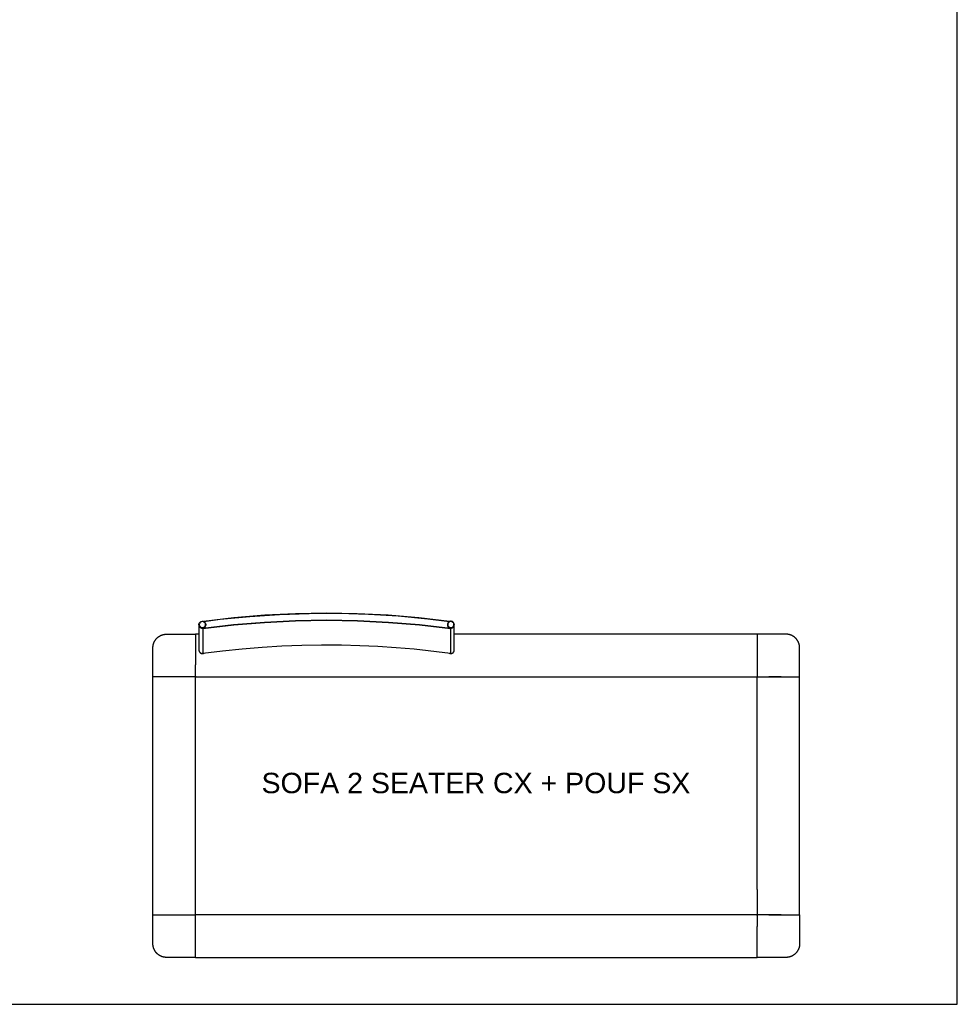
# Model space of a CAD drawing. Header units: millimetres. Extents: x -1470 to 7470, y -12049 to 6674.
# Tile 30 of 58: x 4658 to 7413, y -5113 to -2219. Entities that reach past the tile are written whole.
import ezdxf

# ---------------------------------------------------------------- set-up
doc = ezdxf.new("R2010")
doc.units = ezdxf.units.MM
doc.header["$LTSCALE"] = 10
doc.layers.get('0').update_dxf_attribs({"true_color": 0x000000})
doc.styles.add('Arial Normale', font='txt')

msp = doc.modelspace()

# ---------------------------------------------------------------- linework, layer by layer
at = {"color": 18, "linetype": 'Continuous', "lineweight": 25, "true_color": 0x000000}
for p, q in [((5049.7, -4149.9), (5049.7, -4065.2)), ((6949.6, -4149.9), (6949.5, -4065.2)), ((5172.6, -4149.9), (5049.7, -4149.9)), ((6826.6, -4149.9), (6949.6, -4149.9)), ((5049.7, -4934.7), (5049.7, -4849.9)), ((5049.7, -4849.9), (5172.6, -4849.9)), ((6859.2, -4849.9), (6949.6, -4849.9)), ((6949.6, -4849.9), (6949.5, -4934.7))]:
    msp.add_line(p, q, dxfattribs=at)
at = {"color": 1, "true_color": 0xff0000}
msp.add_lwpolyline([(-1470.5, -5112.7), (7412.8, -5112.7), (7412.8, 674.6), (-1470.5, 674.6)], close=True, dxfattribs=at)
at = {"color": 18, "linetype": 'Continuous', "lineweight": 25, "true_color": 0x000000}
for points in [[(5920.8, -3987.3), (5830.8, -3976.8), (5740.5, -3969.2), (5649.9, -3964.7), (5559.3, -3963.2), (5468.7, -3964.7), (5378.2, -3969.3), (5287.9, -3976.9), (5197.9, -3987.5)], [(5923.6, -4008.6), (5833.1, -3997.9), (5742.2, -3990.2), (5651.2, -3985.6), (5560, -3984.1), (5468.8, -3985.6), (5377.8, -3990.2), (5286.9, -3997.9), (5196.4, -4008.6)], [(5923.5, -4009.6), (5833, -3998.8), (5742.2, -3991.2), (5651.1, -3986.6), (5560, -3985), (5468.9, -3986.6), (5377.8, -3991.2), (5287, -3998.8), (5196.5, -4009.6)], [(5920.6, -3988.2), (5857.7, -3980.5), (5770.6, -3972.4), (5683.4, -3967), (5596.1, -3964.5), (5508.7, -3964.7), (5421.3, -3967.7), (5334.1, -3973.6), (5247.2, -3982.2), (5199.4, -3988.2)], [(5934.8, -3995.1), (5934.7, -3994.7), (5934.7, -3994.4), (5934.6, -3994.1), (5934.4, -3993.7), (5934.3, -3993.4), (5934.2, -3993.1), (5934, -3992.8), (5933.9, -3992.4), (5933.7, -3992.1), (5933.6, -3991.8), (5933.4, -3991.5), (5933.2, -3991.3), (5933, -3991), (5932.7, -3990.7), (5932.5, -3990.4), (5932.3, -3990.2), (5932, -3989.9), (5931.8, -3989.7), (5931.5, -3989.5), (5931.3, -3989.2), (5931, -3989), (5930.7, -3988.8), (5930.4, -3988.6), (5930.1, -3988.4), (5929.8, -3988.3), (5929.5, -3988.1), (5929.2, -3988), (5928.9, -3987.8), (5928.5, -3987.7), (5928.2, -3987.6), (5927.9, -3987.5), (5927.5, -3987.4), (5927.2, -3987.3), (5926.9, -3987.2), (5926.5, -3987.2), (5926.2, -3987.1), (5925.8, -3987.1), (5925.5, -3987.1), (5925.1, -3987.1), (5924.8, -3987.1), (5924.4, -3987.1), (5924.1, -3987.1), (5923.7, -3987.1), (5923.4, -3987.2), (5923, -3987.2), (5922.7, -3987.3), (5922.4, -3987.4), (5922, -3987.5), (5921.7, -3987.6), (5921.4, -3987.7), (5921, -3987.9), (5920.7, -3988), (5920.4, -3988.2), (5920.1, -3988.3), (5919.8, -3988.5), (5919.5, -3988.7), (5919.2, -3988.9), (5918.9, -3989.1), (5918.7, -3989.3), (5918.4, -3989.5), (5918.1, -3989.8), (5917.9, -3990), (5917.7, -3990.3), (5917.4, -3990.5), (5917.2, -3990.8), (5917, -3991.1), (5916.8, -3991.4), (5916.6, -3991.6), (5916.4, -3991.9), (5916.2, -3992.2), (5916.1, -3992.6), (5915.9, -3992.9), (5915.8, -3993.2), (5915.6, -3993.5), (5915.5, -3993.8), (5915.4, -3994.2), (5915.3, -3994.5), (5915.2, -3994.9), (5915.2, -3995.2), (5915.1, -3995.5), (5915.1, -3995.9), (5915, -3996.2), (5915, -3996.6), (5915, -3996.9)], [(5920.7, -3988), (5920.8, -3987.3)], [(5920.8, -3987.3), (5920.8, -3988.1)], [(5185, -3996.9), (5185, -3997.1)], [(5185, -3997.1), (5185, -3997.4), (5185, -3997.8), (5185.1, -3998.1), (5185.1, -3998.5), (5185.2, -3998.8), (5185.2, -3999.2), (5185.3, -3999.5), (5185.4, -3999.8), (5185.5, -4000.2), (5185.6, -4000.5), (5185.8, -4000.8), (5185.9, -4001.1), (5186, -4001.4), (5186.2, -4001.7), (5186.4, -4002.1), (5186.6, -4002.3), (5186.8, -4002.6), (5187, -4002.9), (5187.2, -4003.2), (5187.4, -4003.5), (5187.6, -4003.7), (5187.8, -4004), (5188.1, -4004.2), (5188.3, -4004.5), (5188.6, -4004.7), (5188.9, -4004.9), (5189.2, -4005.1), (5189.4, -4005.3), (5189.7, -4005.5), (5190, -4005.7), (5190.3, -4005.8), (5190.6, -4006), (5191, -4006.1), (5191.3, -4006.3), (5191.6, -4006.4), (5191.9, -4006.5), (5192.3, -4006.6), (5192.6, -4006.7), (5192.9, -4006.8), (5193.3, -4006.8), (5193.6, -4006.9), (5194, -4006.9), (5194.3, -4007), (5194.7, -4007), (5195, -4007), (5195.3, -4007), (5195.7, -4007), (5196, -4006.9), (5196.4, -4006.9), (5196.7, -4006.8), (5197.1, -4006.8), (5197.4, -4006.7), (5197.7, -4006.6), (5198.1, -4006.5), (5198.4, -4006.4), (5198.7, -4006.3), (5199, -4006.1), (5199.4, -4006), (5199.7, -4005.8), (5200, -4005.7), (5200.3, -4005.5), (5200.6, -4005.3), (5200.8, -4005.1), (5201.1, -4004.9), (5201.4, -4004.7), (5201.7, -4004.5), (5201.9, -4004.2), (5202.2, -4004), (5202.4, -4003.7), (5202.6, -4003.5), (5202.8, -4003.2), (5203, -4002.9), (5203.2, -4002.6), (5203.4, -4002.3), (5203.6, -4002.1), (5203.8, -4001.7), (5204, -4001.4), (5204.1, -4001.1), (5204.2, -4000.8), (5204.4, -4000.5), (5204.5, -4000.2), (5204.6, -3999.8), (5204.7, -3999.5), (5204.8, -3999.2), (5204.8, -3998.8), (5204.9, -3998.5), (5204.9, -3998.1), (5205, -3997.8), (5205, -3997.4), (5205, -3997.1)], [(5185, -3997.1), (5185, -4071.8)], [(5196.4, -4008.6), (5196.7, -4008.5), (5196.9, -4008.4), (5197.2, -4008.3), (5197.5, -4008.2), (5197.8, -4008), (5198, -4007.9), (5198.3, -4007.8), (5198.6, -4007.6), (5198.9, -4007.5), (5199.1, -4007.3), (5199.4, -4007.1), (5199.7, -4006.9), (5199.9, -4006.8), (5200.2, -4006.6), (5200.5, -4006.3), (5200.7, -4006.1), (5200.9, -4006), (5201.1, -4005.8), (5201.2, -4005.7), (5201.4, -4005.5), (5201.6, -4005.3), (5201.7, -4005.1), (5201.9, -4005), (5202, -4004.8), (5202.2, -4004.6), (5202.4, -4004.4), (5202.5, -4004.2), (5202.7, -4004), (5202.8, -4003.8), (5202.9, -4003.6), (5203.1, -4003.4), (5203.2, -4003.2), (5203.4, -4002.8), (5203.6, -4002.5), (5203.8, -4002.1), (5203.9, -4001.8), (5204.1, -4001.4), (5204.2, -4001.1), (5204.4, -4000.7), (5204.5, -4000.3), (5204.6, -4000), (5204.7, -3999.6), (5204.8, -3999.3), (5204.8, -3999.2), (5204.9, -3999), (5204.9, -3998.8), (5204.9, -3998.7), (5204.9, -3998.5), (5205, -3998.3), (5205, -3998.2), (5205, -3998), (5205, -3997.8), (5205, -3997.8), (5205, -3997.7), (5205, -3997.5), (5204.9, -3997.1)], [(5196.4, -4008.6), (5196.4, -4079.8)], [(5196.5, -4009.6), (5196.4, -4008.6)], [(5196.5, -4009.6), (5196.5, -4080.8)], [(5205, -3997.1), (5205, -3996.9)], [(5205, -3997.1), (5205, -3997.1)], [(5915, -3996.9), (5915, -3997.1)], [(5915, -3997.1), (5915, -3997.4), (5915, -3997.8), (5915.1, -3998.1), (5915.1, -3998.5), (5915.2, -3998.8), (5915.2, -3999.2), (5915.3, -3999.5), (5915.4, -3999.8), (5915.5, -4000.2), (5915.6, -4000.5), (5915.8, -4000.8), (5915.9, -4001.1), (5916, -4001.4), (5916.2, -4001.8), (5916.4, -4002.1), (5916.6, -4002.3), (5916.7, -4002.6), (5916.9, -4002.9), (5917.2, -4003.2), (5917.4, -4003.5), (5917.6, -4003.7), (5917.8, -4004), (5918.1, -4004.2), (5918.3, -4004.5), (5918.6, -4004.7), (5918.9, -4004.9), (5919.2, -4005.1), (5919.4, -4005.3), (5919.7, -4005.5), (5920, -4005.7), (5920.3, -4005.8), (5920.6, -4006), (5921, -4006.1), (5921.3, -4006.3), (5921.6, -4006.4), (5921.9, -4006.5), (5922.3, -4006.6), (5922.6, -4006.7), (5922.9, -4006.8), (5923.3, -4006.8), (5923.6, -4006.9), (5924, -4006.9), (5924.3, -4007), (5924.7, -4007), (5925, -4007), (5925.3, -4007), (5925.7, -4007), (5926, -4006.9), (5926.4, -4006.9), (5926.7, -4006.8), (5927.1, -4006.8), (5927.4, -4006.7), (5927.7, -4006.6), (5928.1, -4006.5), (5928.4, -4006.4), (5928.7, -4006.3), (5929, -4006.1), (5929.4, -4006), (5929.7, -4005.8), (5930, -4005.7), (5930.3, -4005.5), (5930.6, -4005.3), (5930.8, -4005.1), (5931.1, -4004.9), (5931.4, -4004.7), (5931.7, -4004.5), (5931.9, -4004.2), (5932.2, -4004), (5932.4, -4003.7), (5932.6, -4003.5), (5932.8, -4003.2), (5933.1, -4002.9), (5933.3, -4002.6), (5933.4, -4002.3), (5933.6, -4002.1), (5933.8, -4001.8), (5934, -4001.4), (5934.1, -4001.1), (5934.2, -4000.8), (5934.4, -4000.5), (5934.5, -4000.2), (5934.6, -3999.8), (5934.7, -3999.5), (5934.8, -3999.2), (5934.8, -3998.8), (5934.9, -3998.5), (5934.9, -3998.1), (5935, -3997.8), (5935, -3997.4), (5935, -3997.1)], [(5915, -3997.1), (5915, -3997.4), (5915, -3997.8), (5915.1, -3998.1), (5915.1, -3998.5), (5915.2, -3998.8), (5915.2, -3999.2), (5915.3, -3999.5), (5915.4, -3999.8), (5915.5, -4000.2), (5915.6, -4000.5), (5915.8, -4000.8), (5915.9, -4001.1), (5916, -4001.4), (5916.2, -4001.7), (5916.4, -4002.1), (5916.6, -4002.3), (5916.8, -4002.6), (5917, -4002.9), (5917.2, -4003.2), (5917.4, -4003.5), (5917.6, -4003.7), (5917.8, -4004), (5918.1, -4004.2), (5918.3, -4004.5), (5918.6, -4004.7), (5918.9, -4004.9), (5919.2, -4005.1), (5919.4, -4005.3), (5919.7, -4005.5), (5920, -4005.7), (5920.3, -4005.8), (5920.6, -4006), (5921, -4006.1), (5921.3, -4006.3), (5921.6, -4006.4), (5921.9, -4006.5), (5922.3, -4006.6), (5922.6, -4006.7), (5922.9, -4006.8), (5923.3, -4006.8), (5923.6, -4006.9), (5924, -4006.9), (5924.3, -4007), (5924.7, -4007), (5925, -4007), (5925.3, -4007), (5925.7, -4007), (5926, -4006.9), (5926.4, -4006.9), (5926.7, -4006.8), (5927.1, -4006.8), (5927.4, -4006.7), (5927.7, -4006.6), (5928.1, -4006.5), (5928.4, -4006.4), (5928.7, -4006.3), (5929, -4006.1), (5929.4, -4006), (5929.7, -4005.8), (5930, -4005.7), (5930.3, -4005.5), (5930.6, -4005.3), (5930.8, -4005.1), (5931.1, -4004.9), (5931.4, -4004.7), (5931.7, -4004.5), (5931.9, -4004.2), (5932.2, -4004), (5932.4, -4003.7), (5932.6, -4003.5), (5932.8, -4003.2), (5933, -4002.9), (5933.2, -4002.6), (5933.4, -4002.3), (5933.6, -4002.1), (5933.8, -4001.7), (5934, -4001.4), (5934.1, -4001.1), (5934.2, -4000.8), (5934.4, -4000.5), (5934.5, -4000.2), (5934.6, -3999.8), (5934.7, -3999.5), (5934.8, -3999.2), (5934.8, -3998.8), (5934.9, -3998.5), (5934.9, -3998.1), (5935, -3997.8), (5935, -3997.4), (5935, -3997.1)], [(5915, -3997.1), (5915, -3997.1)], [(5915.1, -3997.1), (5915.1, -3998), (5915.1, -3998.3), (5915.1, -3998.5), (5915.1, -3998.7), (5915.2, -3998.9), (5915.2, -3999.1), (5915.2, -3999.3), (5915.2, -3999.4), (5915.3, -3999.6), (5915.3, -3999.7), (5915.3, -3999.9), (5915.4, -4000.2), (5915.5, -4000.4), (5915.6, -4000.7), (5915.7, -4001), (5915.8, -4001.3), (5916, -4001.7), (5916.2, -4002.1), (5916.4, -4002.5), (5916.5, -4002.7), (5916.6, -4002.9), (5916.7, -4003.1), (5916.9, -4003.3), (5917, -4003.5), (5917.1, -4003.7), (5917.3, -4004), (5917.6, -4004.4), (5917.8, -4004.6), (5918, -4004.8), (5918.2, -4005), (5918.4, -4005.2), (5918.5, -4005.4), (5918.7, -4005.6), (5918.9, -4005.8), (5919.1, -4006), (5919.3, -4006.2), (5919.6, -4006.4), (5919.8, -4006.5), (5920, -4006.7), (5920.2, -4006.9), (5920.4, -4007), (5920.7, -4007.2), (5920.9, -4007.3), (5921.2, -4007.5), (5921.5, -4007.7), (5921.9, -4007.9), (5922.2, -4008), (5922.6, -4008.2), (5922.9, -4008.3), (5923.3, -4008.5), (5923.6, -4008.6)], [(5923.5, -4009.6), (5923.6, -4008.6)], [(5923.5, -4009.6), (5923.5, -4080.8)], [(5923.6, -4008.6), (5923.6, -4079.8)], [(5934.8, -3995.1), (5935, -3996.9)], [(5935, -3997.1), (5935, -3996.9)], [(5935, -4071.8), (5935, -3997.1)], [(5049.7, -4065.2), (5049.8, -4063.7), (5049.8, -4062.3), (5049.9, -4060.9), (5050, -4060.2), (5050.1, -4059.5), (5050.2, -4058.7), (5050.3, -4057.9), (5050.5, -4057.2), (5050.7, -4056.4), (5050.8, -4055.6), (5051, -4054.8), (5051.2, -4054), (5051.5, -4053.3), (5051.7, -4052.6), (5051.9, -4051.9), (5052.2, -4051.2), (5052.4, -4050.5), (5052.7, -4049.8), (5053, -4049.1), (5053.3, -4048.4), (5053.6, -4047.8), (5054.1, -4046.8), (5054.6, -4045.9), (5055.1, -4045), (5055.6, -4044.1), (5056.2, -4043.2), (5056.8, -4042.3), (5057.4, -4041.4), (5058.1, -4040.5), (5058.8, -4039.6), (5059.5, -4038.8), (5060.3, -4037.9), (5061.1, -4037.1), (5061.7, -4036.5), (5062.3, -4035.9), (5062.9, -4035.3), (5063.5, -4034.8), (5064.2, -4034.2), (5064.8, -4033.7), (5065.5, -4033.2), (5066.2, -4032.7), (5066.8, -4032.2), (5067.5, -4031.7), (5068.2, -4031.3), (5068.9, -4030.9), (5069.6, -4030.4), (5070.3, -4030), (5071, -4029.7), (5071.7, -4029.3), (5072.4, -4028.9), (5073.1, -4028.6), (5073.9, -4028.3), (5074.6, -4028), (5075.3, -4027.7), (5076.1, -4027.4), (5076.8, -4027.1), (5077.6, -4026.9), (5078.4, -4026.6), (5079.1, -4026.4), (5079.9, -4026.2), (5080.6, -4026), (5081.4, -4025.9), (5082.2, -4025.7), (5083, -4025.6), (5083.7, -4025.4), (5085, -4025.3), (5086.4, -4025.2), (5087.7, -4025.1), (5089, -4025), (5091.9, -4025), (5174.6, -4024.9)], [(5185, -4024.9), (5174.6, -4024.9)], [(5174.6, -4024.9), (5174.6, -4034.9)], [(5174.6, -4034.9), (5174.6, -4115.3)], [(6824.6, -4024.9), (5935, -4024.9)], [(6949.5, -4065.2), (6949.5, -4063.7), (6949.4, -4062.3), (6949.3, -4060.9), (6949.3, -4060.2), (6949.2, -4059.5), (6949.1, -4058.7), (6948.9, -4057.9), (6948.8, -4057.2), (6948.6, -4056.4), (6948.4, -4055.6), (6948.2, -4054.8), (6948, -4054), (6947.8, -4053.3), (6947.6, -4052.6), (6947.3, -4051.9), (6947.1, -4051.2), (6946.8, -4050.5), (6946.5, -4049.8), (6946.3, -4049.1), (6946, -4048.4), (6945.7, -4047.8), (6945.2, -4046.8), (6944.7, -4045.9), (6944.2, -4045), (6943.7, -4044.1), (6943.1, -4043.2), (6942.5, -4042.3), (6941.8, -4041.4), (6941.2, -4040.5), (6940.5, -4039.6), (6939.7, -4038.8), (6939, -4037.9), (6938.2, -4037.1), (6937.6, -4036.5), (6937, -4035.9), (6936.4, -4035.3), (6935.7, -4034.8), (6935.1, -4034.2), (6934.4, -4033.7), (6933.8, -4033.2), (6933.1, -4032.7), (6932.5, -4032.2), (6931.8, -4031.7), (6931.1, -4031.3), (6930.4, -4030.9), (6929.7, -4030.4), (6929, -4030), (6928.3, -4029.7), (6927.6, -4029.3), (6926.9, -4028.9), (6926.1, -4028.6), (6925.4, -4028.3), (6924.7, -4028), (6923.9, -4027.7), (6923.2, -4027.4), (6922.4, -4027.1), (6921.7, -4026.9), (6920.9, -4026.6), (6920.2, -4026.4), (6919.4, -4026.2), (6918.6, -4026), (6917.9, -4025.9), (6917.1, -4025.7), (6916.3, -4025.6), (6915.5, -4025.4), (6914.7, -4025.3), (6913.9, -4025.3), (6913, -4025.2), (6912.2, -4025.1), (6910.5, -4025), (6908.9, -4025), (6824.6, -4024.9)], [(6824.6, -4024.9), (6824.6, -4115.3)], [(5185, -4071.8), (5185, -4072.1), (5185, -4072.5), (5185.1, -4072.8), (5185.1, -4073.1), (5185.2, -4073.5), (5185.2, -4073.8), (5185.3, -4074.2), (5185.4, -4074.5), (5185.5, -4074.8), (5185.6, -4075.1), (5185.8, -4075.5), (5185.9, -4075.8), (5186, -4076.1), (5186.2, -4076.4), (5186.4, -4076.7), (5186.5, -4077), (5186.7, -4077.3), (5186.9, -4077.6), (5187.1, -4077.8), (5187.4, -4078.1), (5187.6, -4078.4), (5187.8, -4078.6), (5188.1, -4078.8), (5188.3, -4079.1), (5188.6, -4079.3), (5188.8, -4079.5), (5189.1, -4079.7), (5189.4, -4079.9), (5189.7, -4080.1), (5190, -4080.3), (5190.3, -4080.5), (5190.6, -4080.6), (5190.9, -4080.8), (5191.2, -4080.9), (5191.5, -4081), (5191.9, -4081.1), (5192.2, -4081.2), (5192.5, -4081.3), (5192.9, -4081.4), (5193.2, -4081.5), (5193.5, -4081.5), (5193.9, -4081.6), (5194.2, -4081.6), (5194.6, -4081.6), (5194.9, -4081.6), (5195.3, -4081.6), (5195.6, -4081.6), (5196, -4081.6), (5196.3, -4081.6), (5196.6, -4081.5), (5197, -4081.4), (5197.3, -4081.4), (5197.6, -4081.3), (5198, -4081.2), (5198.3, -4081.1), (5198.6, -4081), (5198.9, -4080.8), (5199.3, -4080.7), (5199.6, -4080.5), (5199.9, -4080.4)], [(5185, -4071.8), (5185, -4072.1), (5185, -4072.5), (5185.1, -4072.8), (5185.1, -4073.1), (5185.2, -4073.5), (5185.2, -4073.8), (5185.3, -4074.2), (5185.4, -4074.5), (5185.5, -4074.8), (5185.6, -4075.1), (5185.8, -4075.5), (5185.9, -4075.8), (5186, -4076.1), (5186.2, -4076.4), (5186.4, -4076.7), (5186.5, -4077), (5186.7, -4077.3), (5186.9, -4077.6), (5187.1, -4077.8), (5187.4, -4078.1), (5187.6, -4078.4), (5187.8, -4078.6), (5188.1, -4078.9), (5188.3, -4079.1), (5188.6, -4079.3), (5188.9, -4079.5), (5189.1, -4079.7), (5189.4, -4079.9), (5189.7, -4080.1), (5190, -4080.3), (5190.3, -4080.5), (5190.6, -4080.6), (5190.9, -4080.8), (5191.2, -4080.9), (5191.6, -4081), (5191.9, -4081.1), (5192.2, -4081.2), (5192.5, -4081.3), (5192.9, -4081.4), (5193.2, -4081.5), (5193.6, -4081.5), (5193.9, -4081.6), (5194.2, -4081.6), (5194.6, -4081.6), (5194.9, -4081.6), (5195.3, -4081.6), (5195.6, -4081.6), (5196, -4081.6), (5196.3, -4081.6), (5196.7, -4081.5), (5197, -4081.4), (5197.3, -4081.4), (5197.7, -4081.3), (5198, -4081.2), (5198.3, -4081.1), (5198.6, -4080.9), (5199, -4080.8), (5199.3, -4080.7), (5199.6, -4080.5)], [(5185, -4071.8), (5185, -4071.9)], [(5185, -4071.9), (5185, -4072.3), (5185, -4072.6), (5185.1, -4073), (5185.1, -4073.3), (5185.2, -4073.7), (5185.2, -4074), (5185.3, -4074.3), (5185.4, -4074.7), (5185.5, -4075), (5185.6, -4075.3), (5185.8, -4075.6), (5185.9, -4076), (5186, -4076.3), (5186.2, -4076.6), (5186.4, -4076.9), (5186.6, -4077.2), (5186.7, -4077.5), (5186.9, -4077.7), (5187.2, -4078), (5187.4, -4078.3), (5187.6, -4078.5), (5187.8, -4078.8), (5188.1, -4079), (5188.3, -4079.3), (5188.6, -4079.5), (5188.9, -4079.7), (5189.1, -4079.9), (5189.4, -4080.1), (5189.7, -4080.3), (5190, -4080.5), (5190.3, -4080.6), (5190.6, -4080.8), (5190.9, -4080.9), (5191.2, -4081.1), (5191.6, -4081.2), (5191.9, -4081.3), (5192.2, -4081.4), (5192.6, -4081.5), (5192.9, -4081.6), (5193.2, -4081.7), (5193.6, -4081.7), (5193.9, -4081.8), (5194.3, -4081.8), (5194.6, -4081.8), (5194.9, -4081.8), (5195.3, -4081.8), (5195.6, -4081.8), (5196, -4081.8), (5196.3, -4081.7), (5196.7, -4081.7), (5197, -4081.6), (5197.3, -4081.5), (5197.7, -4081.4), (5198, -4081.4), (5198.3, -4081.2), (5198.7, -4081.1), (5199, -4081), (5199.3, -4080.8), (5199.6, -4080.7), (5199.9, -4080.5), (5200.2, -4080.4)], [(5196.5, -4080.8), (5196.4, -4079.8)], [(5196.5, -4080.8), (5254.4, -4073.6), (5312.4, -4067.6), (5370.5, -4062.9), (5428.8, -4059.4), (5487.1, -4057.2), (5545.4, -4056.3), (5603.8, -4056.6), (5657.2, -4058), (5710.6, -4060.4), (5764, -4063.9), (5817.3, -4068.5), (5923.5, -4080.8)], [(5920, -4080.5), (5920.3, -4080.7), (5920.6, -4080.8), (5921, -4081), (5921.3, -4081.1), (5921.6, -4081.2), (5921.9, -4081.3), (5922.3, -4081.4), (5922.6, -4081.5), (5922.9, -4081.6), (5923.3, -4081.7), (5923.6, -4081.7), (5924, -4081.8), (5924.3, -4081.8), (5924.6, -4081.8), (5925, -4081.8), (5925.3, -4081.8), (5925.7, -4081.8), (5926, -4081.8), (5926.4, -4081.7), (5926.7, -4081.7), (5927.1, -4081.6), (5927.4, -4081.5), (5927.7, -4081.4), (5928.1, -4081.3), (5928.4, -4081.2), (5928.7, -4081.1), (5929, -4081), (5929.3, -4080.8), (5929.7, -4080.7), (5930, -4080.5), (5930.3, -4080.3), (5930.5, -4080.1), (5930.8, -4079.9), (5931.1, -4079.7), (5931.4, -4079.5), (5931.6, -4079.3), (5931.9, -4079.1), (5932.1, -4078.8), (5932.4, -4078.6), (5932.6, -4078.3), (5932.8, -4078), (5933, -4077.8), (5933.2, -4077.5), (5933.4, -4077.2), (5933.6, -4076.9), (5933.8, -4076.6), (5933.9, -4076.3), (5934.1, -4076), (5934.2, -4075.7), (5934.4, -4075.3), (5934.5, -4075), (5934.6, -4074.7), (5934.7, -4074.3), (5934.8, -4074), (5934.8, -4073.7), (5934.9, -4073.3), (5934.9, -4073), (5935, -4072.6), (5935, -4072.3), (5935, -4071.9)], [(5920.3, -4080.5), (5920.7, -4080.6), (5921, -4080.8), (5921.3, -4080.9), (5921.6, -4081), (5921.9, -4081.2), (5922.3, -4081.3), (5922.6, -4081.3), (5922.9, -4081.4), (5923.3, -4081.5), (5923.6, -4081.5), (5924, -4081.6), (5924.3, -4081.6), (5924.7, -4081.6), (5925, -4081.6), (5925.3, -4081.6), (5925.7, -4081.6), (5926, -4081.6), (5926.4, -4081.5), (5926.7, -4081.5), (5927.1, -4081.4), (5927.4, -4081.3), (5927.7, -4081.3), (5928.1, -4081.2), (5928.4, -4081), (5928.7, -4080.9), (5929, -4080.8), (5929.4, -4080.6), (5929.7, -4080.5), (5930, -4080.3), (5930.3, -4080.1), (5930.6, -4080), (5930.8, -4079.8), (5931.1, -4079.6), (5931.4, -4079.3), (5931.6, -4079.1), (5931.9, -4078.9), (5932.1, -4078.6), (5932.4, -4078.4), (5932.6, -4078.1), (5932.8, -4077.9), (5933, -4077.6), (5933.2, -4077.3), (5933.4, -4077), (5933.6, -4076.7), (5933.8, -4076.4), (5933.9, -4076.1), (5934.1, -4075.8), (5934.2, -4075.5), (5934.4, -4075.2), (5934.5, -4074.8), (5934.6, -4074.5), (5934.7, -4074.2), (5934.8, -4073.8), (5934.8, -4073.5), (5934.9, -4073.1), (5934.9, -4072.8), (5935, -4072.5), (5935, -4072.1), (5935, -4071.8)], [(5920.4, -4080.5), (5920.7, -4080.7), (5921.1, -4080.8), (5921.4, -4081), (5921.7, -4081.1), (5922, -4081.2), (5922.4, -4081.3), (5922.7, -4081.4), (5923, -4081.4), (5923.4, -4081.5), (5923.7, -4081.6), (5924, -4081.6), (5924.4, -4081.6), (5924.7, -4081.6), (5925.1, -4081.6), (5925.4, -4081.6), (5925.8, -4081.6), (5926.1, -4081.6), (5926.5, -4081.5), (5926.8, -4081.5), (5927.1, -4081.4), (5927.5, -4081.3), (5927.8, -4081.2), (5928.1, -4081.1), (5928.5, -4081), (5928.8, -4080.9), (5929.1, -4080.8), (5929.4, -4080.6), (5929.7, -4080.5), (5930, -4080.3), (5930.3, -4080.1), (5930.6, -4079.9), (5930.9, -4079.7), (5931.1, -4079.5), (5931.4, -4079.3), (5931.7, -4079.1), (5931.9, -4078.8), (5932.2, -4078.6), (5932.4, -4078.4), (5932.6, -4078.1), (5932.9, -4077.8), (5933.1, -4077.6), (5933.3, -4077.3), (5933.5, -4077), (5933.6, -4076.7), (5933.8, -4076.4), (5934, -4076.1), (5934.1, -4075.8), (5934.2, -4075.5), (5934.4, -4075.1), (5934.5, -4074.8), (5934.6, -4074.5), (5934.7, -4074.2), (5934.8, -4073.8), (5934.8, -4073.5), (5934.9, -4073.1), (5934.9, -4072.8), (5935, -4072.5), (5935, -4072.1), (5935, -4071.8)], [(5923.5, -4080.8), (5923.6, -4079.8)], [(5935, -4071.9), (5935, -4071.8)], [(5174.6, -4147.9), (5174.6, -4115.3)], [(6824.6, -4115.3), (6824.6, -4147.9)], [(5049.7, -4849.9), (5049.7, -4150.1)], [(5172.6, -4149.9), (5174.6, -4149.9)], [(5174.6, -4147.9), (5174.6, -4148.5)], [(5174.6, -4148.5), (5174.6, -4148.9)], [(5174.6, -4149.9), (6774.6, -4149.9)], [(5174.6, -4774.9), (5174.6, -4150.1)], [(6774.6, -4149.9), (6824.6, -4149.9)], [(6824.6, -4147.9), (6824.6, -4149.9)], [(6824.6, -4774.9), (6824.6, -4149.9)], [(6826.6, -4149.9), (6824.6, -4149.9)], [(6895.7, -4149.9), (6859.2, -4149.9)], [(5174.6, -4849.9), (5174.6, -4774.9)], [(6824.6, -4774.9), (6824.6, -4849.7)], [(5172.6, -4849.9), (5174.6, -4849.9)], [(6774.6, -4849.9), (5174.6, -4849.9)], [(5174.6, -4851.9), (5174.6, -4849.9)], [(5174.6, -4884.5), (5174.6, -4851.9)], [(6824.6, -4849.9), (6774.6, -4849.9)], [(6826.6, -4849.9), (6824.6, -4849.9)], [(6824.6, -4851.3), (6824.6, -4851)], [(6824.6, -4851.9), (6824.6, -4851.3)], [(6824.6, -4851.9), (6824.6, -4884.5)], [(6895.7, -4849.9), (6826.6, -4849.9)], [(5174.6, -4964.9), (5174.6, -4884.5)], [(6824.6, -4964.9), (6824.6, -4884.5)], [(5174.6, -4974.9), (5090.4, -4974.8), (5088.7, -4974.8), (5087.1, -4974.7), (5086.2, -4974.6), (5085.4, -4974.6), (5084.6, -4974.5), (5083.7, -4974.4), (5083, -4974.3), (5082.2, -4974.1), (5081.4, -4974), (5080.6, -4973.8), (5079.9, -4973.6), (5079.1, -4973.4), (5078.4, -4973.2), (5077.6, -4973), (5076.8, -4972.7), (5076.1, -4972.4), (5075.3, -4972.2), (5074.6, -4971.9), (5073.9, -4971.6), (5073.1, -4971.2), (5072.4, -4970.9), (5071.7, -4970.5), (5071, -4970.2), (5070.3, -4969.8), (5069.6, -4969.4), (5068.9, -4969), (5068.2, -4968.5), (5067.5, -4968.1), (5066.8, -4967.6), (5066.2, -4967.1), (5065.5, -4966.6), (5064.8, -4966.1), (5064.2, -4965.6), (5063.5, -4965.1), (5062.9, -4964.5), (5062.3, -4963.9), (5061.7, -4963.3), (5061.1, -4962.8), (5060.3, -4961.9), (5059.5, -4961.1), (5058.8, -4960.2), (5058.1, -4959.3), (5057.4, -4958.4), (5056.8, -4957.5), (5056.2, -4956.6), (5055.6, -4955.7), (5055.1, -4954.8), (5054.6, -4953.9), (5054.1, -4953), (5053.6, -4952.1), (5053.3, -4951.4), (5053, -4950.7), (5052.7, -4950), (5052.4, -4949.3), (5052.2, -4948.7), (5051.9, -4948), (5051.7, -4947.3), (5051.5, -4946.6), (5051.2, -4945.8), (5051, -4945), (5050.8, -4944.2), (5050.7, -4943.5), (5050.5, -4942.7), (5050.3, -4941.9), (5050.2, -4941.1), (5050.1, -4940.3), (5050, -4939.6), (5049.9, -4938.9), (5049.8, -4937.5), (5049.8, -4936.1), (5049.7, -4934.7)], [(6949.5, -4934.7), (6949.5, -4936.1), (6949.4, -4937.5), (6949.3, -4938.9), (6949.3, -4939.6), (6949.2, -4940.3), (6949.1, -4941.1), (6948.9, -4941.9), (6948.8, -4942.7), (6948.6, -4943.5), (6948.4, -4944.2), (6948.2, -4945), (6948, -4945.8), (6947.8, -4946.6), (6947.6, -4947.3), (6947.3, -4948), (6947.1, -4948.7), (6946.8, -4949.3), (6946.5, -4950), (6946.3, -4950.7), (6946, -4951.4), (6945.7, -4952.1), (6945.2, -4953), (6944.7, -4953.9), (6944.2, -4954.8), (6943.7, -4955.7), (6943.1, -4956.6), (6942.5, -4957.5), (6941.8, -4958.4), (6941.2, -4959.3), (6940.5, -4960.2), (6939.7, -4961.1), (6939, -4961.9), (6938.2, -4962.8), (6937.6, -4963.3), (6937, -4963.9), (6936.4, -4964.5), (6935.7, -4965.1), (6935.1, -4965.6), (6934.4, -4966.1), (6933.8, -4966.6), (6933.1, -4967.1), (6932.5, -4967.6), (6931.8, -4968.1), (6931.1, -4968.5), (6930.4, -4969), (6929.7, -4969.4), (6929, -4969.8), (6928.3, -4970.2), (6927.6, -4970.5), (6926.9, -4970.9), (6926.1, -4971.2), (6925.4, -4971.6), (6924.7, -4971.9), (6923.9, -4972.2), (6923.2, -4972.4), (6922.4, -4972.7), (6921.7, -4973), (6920.9, -4973.2), (6920.2, -4973.4), (6919.4, -4973.6), (6918.6, -4973.8), (6917.9, -4974), (6917.1, -4974.1), (6916.3, -4974.3), (6915.5, -4974.4), (6914.2, -4974.5), (6912.9, -4974.7), (6911.6, -4974.8), (6910.2, -4974.8), (6907.4, -4974.8), (6824.6, -4974.9)], [(5174.6, -4974.9), (5174.6, -4964.9)], [(5174.6, -4974.9), (6824.6, -4974.9)], [(6824.6, -4974.9), (6824.6, -4964.9)]]:
    msp.add_lwpolyline(points, dxfattribs=at)
for points in [[(5205, -3996.9), (5204.8, -3998.8), (5204.3, -4000.6), (5203.4, -4002.3), (5202.2, -4003.7), (5200.8, -4004.9), (5199.2, -4005.9), (5197.4, -4006.5), (5195.5, -4006.8), (5193.6, -4006.7), (5191.7, -4006.2), (5190, -4005.5), (5188.5, -4004.4), (5187.1, -4003), (5186.1, -4001.4), (5185.4, -3999.7), (5185, -3997.9), (5185, -3996), (5185.4, -3994.2), (5186.1, -3992.4), (5187.1, -3990.8), (5188.5, -3989.5), (5190, -3988.4), (5191.7, -3987.6), (5193.6, -3987.2), (5195.5, -3987.1), (5197.4, -3987.4), (5199.2, -3988), (5200.8, -3988.9), (5202.2, -3990.1), (5203.4, -3991.6), (5204.3, -3993.3), (5204.8, -3995.1)], [(5204, -3996.8), (5203.8, -3995), (5203.3, -3993.3), (5202.4, -3991.7), (5201.2, -3990.3), (5199.8, -3989.2), (5198.1, -3988.4), (5196.4, -3988), (5194.5, -3987.9), (5192.7, -3988.2), (5191, -3988.8), (5189.5, -3989.7), (5188.2, -3991), (5187.1, -3992.5), (5186.4, -3994.1), (5186, -3995.9), (5186, -3997.6), (5186.4, -3999.4), (5187.1, -4001.1), (5188.2, -4002.5), (5189.5, -4003.8), (5191, -4004.7), (5192.7, -4005.3), (5194.5, -4005.6), (5196.4, -4005.5), (5198.1, -4005.1), (5199.8, -4004.3), (5201.2, -4003.2), (5202.4, -4001.8), (5203.3, -4000.2), (5203.8, -3998.5)], [(5933.8, -3995.1), (5933.3, -3993.4), (5932.5, -3991.8), (5931.3, -3990.4), (5929.9, -3989.3), (5928.2, -3988.5), (5926.5, -3988), (5924.7, -3987.9), (5922.9, -3988.1), (5921.1, -3988.7), (5919.6, -3989.7), (5918.2, -3990.9), (5917.2, -3992.4), (5916.4, -3994), (5916.1, -3995.7), (5916, -3997.5), (5916.4, -3999.3), (5917.1, -4001), (5918.1, -4002.4), (5919.4, -4003.7), (5920.9, -4004.7), (5922.6, -4005.3), (5924.4, -4005.6), (5926.2, -4005.5), (5928, -4005.1), (5929.7, -4004.3), (5931.1, -4003.3), (5932.3, -4001.9), (5933.2, -4000.4), (5933.8, -3998.7), (5934, -3996.9)]]:
    msp.add_lwpolyline(points, close=True, dxfattribs=at)
at = {"color": 8, "linetype": 'Continuous', "lineweight": 25, "true_color": 0x808080}
msp.add_lwpolyline([(5915, -3996.9), (5915, -3997.3), (5915, -3997.6), (5915.1, -3998), (5915.1, -3998.3), (5915.2, -3998.6), (5915.2, -3999), (5915.3, -3999.3), (5915.4, -3999.7), (5915.5, -4000), (5915.6, -4000.3), (5915.8, -4000.6), (5915.9, -4001), (5916, -4001.3), (5916.2, -4001.6), (5916.4, -4001.9), (5916.6, -4002.2), (5916.7, -4002.5), (5916.9, -4002.7), (5917.2, -4003), (5917.4, -4003.3), (5917.6, -4003.6), (5917.8, -4003.8), (5918.1, -4004), (5918.3, -4004.3), (5918.6, -4004.5), (5918.9, -4004.7), (5919.2, -4004.9), (5919.4, -4005.1), (5919.7, -4005.3), (5920, -4005.5), (5920.3, -4005.7), (5920.6, -4005.8), (5921, -4006), (5921.3, -4006.1), (5921.6, -4006.2), (5921.9, -4006.3), (5922.3, -4006.4), (5922.6, -4006.5), (5922.9, -4006.6), (5923.3, -4006.7), (5923.6, -4006.7), (5924, -4006.8), (5924.3, -4006.8), (5924.7, -4006.8), (5925, -4006.8), (5925.3, -4006.8), (5925.7, -4006.8), (5926, -4006.8), (5926.4, -4006.7), (5926.7, -4006.7), (5927.1, -4006.6), (5927.4, -4006.5), (5927.7, -4006.4), (5928.1, -4006.3), (5928.4, -4006.2), (5928.7, -4006.1), (5929, -4006), (5929.4, -4005.8), (5929.7, -4005.7), (5930, -4005.5), (5930.3, -4005.3), (5930.6, -4005.1), (5930.8, -4004.9), (5931.1, -4004.7), (5931.4, -4004.5), (5931.7, -4004.3), (5931.9, -4004), (5932.2, -4003.8), (5932.4, -4003.6), (5932.6, -4003.3), (5932.8, -4003), (5933.1, -4002.7), (5933.3, -4002.5), (5933.4, -4002.2), (5933.6, -4001.9), (5933.8, -4001.6), (5934, -4001.3), (5934.1, -4001), (5934.2, -4000.6), (5934.4, -4000.3), (5934.5, -4000), (5934.6, -3999.7), (5934.7, -3999.3), (5934.8, -3999), (5934.8, -3998.6), (5934.9, -3998.3), (5934.9, -3998), (5935, -3997.6), (5935, -3997.3), (5935, -3996.9)], dxfattribs=at)
msp.add_lwpolyline([(6949.6, -4849.9), (6949.6, -4149.9)])

# ---------------------------------------------------------------- texts
at = {"insert": (5998.7, -4432.3), "char_height": 60, "width": 2622.391, "attachment_point": 2, "style": 'Arial Normale'}
msp.add_mtext('SOFA 2 SEATER CX + POUF SX', dxfattribs=at)

doc.saveas('drawing.dxf')
